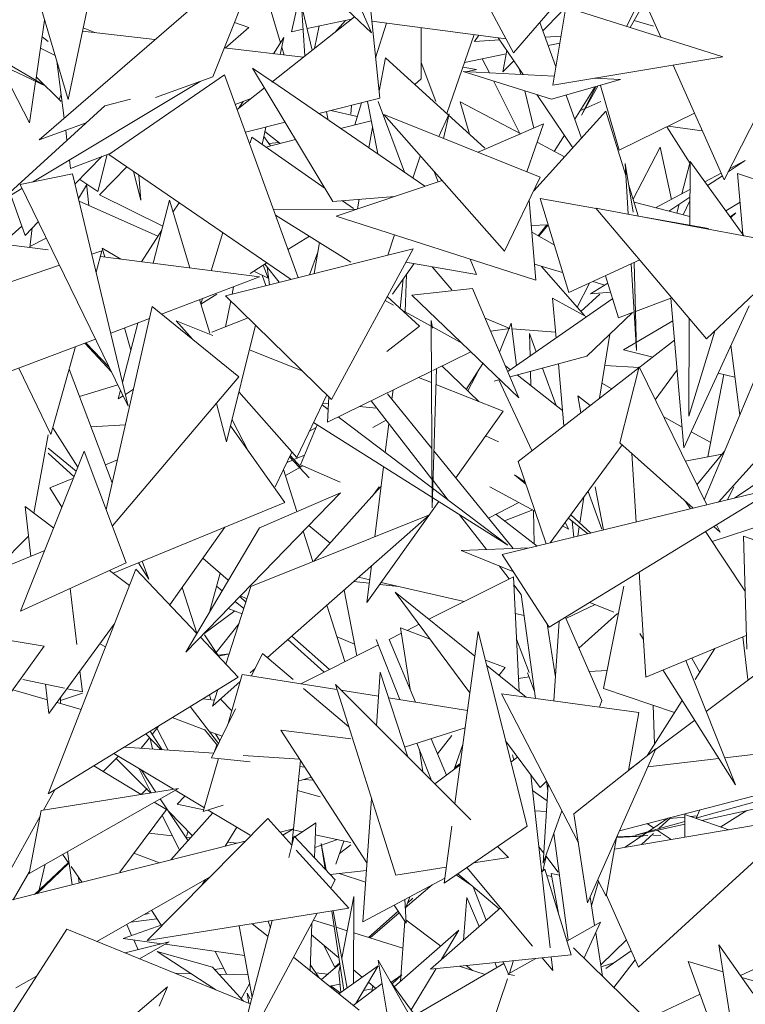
# Model space of a CAD drawing. Header units: metres. Extents: x -14.5 to 13.1, y -18.9 to 3.3.
# Tile 184 of 216: x 11.613 to 11.721, y 2.353 to 2.5. Entities that reach past the tile are written whole.
import ezdxf

# ---------------------------------------------------------------- set-up
doc = ezdxf.new("R2010")
doc.units = ezdxf.units.M
doc.layers.add('G-IMPT', color=7, linetype='Continuous', lineweight=5)
doc.layers.add('L-PLNT', color=7, linetype='Continuous', lineweight=5, true_color=0x005900)

# ---------------------------------------------------------------- blocks, each defined once
blk = doc.blocks.new('ÁRVORES ORNAMENTAIS - Pequeno e Médio Porte - Ipê-roxo-2940656-CORTE_CALÇADA')
at = {"layer": 'G-IMPT', "color": 253, "true_color": 0xaaaaaa}
for p, q in [((8.00554, 2.49539), (8.02651, 2.51986)), ((8.03103, 2.5165), (8.02238, 2.49937)), ((7.96774, 2.51425), (7.98431, 2.4984)), ((7.98431, 2.4984), (7.97725, 2.51484)), ((7.9686, 2.51175), (7.9347, 2.4824)), ((7.9686, 2.51175), (7.96063, 2.49183)), ((8.00554, 2.49539), (7.99766, 2.51011)), ((8.02906, 2.51012), (8.02296, 2.49918)), ((7.96732, 2.50856), (7.97074, 2.49693)), ((7.93905, 2.48843), (7.94302, 2.50736)), ((7.93905, 2.48843), (7.93448, 2.50391)), ((7.9724, 2.49857), (7.97356, 2.50371)), ((7.9739, 2.50254), (7.97546, 2.4958)), ((7.9739, 2.50254), (7.9744, 2.49496)), ((7.98558, 2.48864), (7.98411, 2.50261)), ((8.02513, 2.50307), (8.0275, 2.49774)), ((8.01262, 2.50151), (8.00991, 2.49872)), ((8.01334, 2.50223), (8.01139, 2.49059)), ((8.01334, 2.50223), (8.03677, 2.4948)), ((7.9357, 2.49042), (7.91939, 2.49998)), ((7.93422, 2.49128), (7.93554, 2.50029)), ((7.96387, 2.49992), (7.96602, 2.49921)), ((7.9818, 2.5008), (7.96944, 2.49105)), ((7.97471, 2.49905), (7.98135, 2.50044)), ((7.97654, 2.49943), (7.9758, 2.49606)), ((7.97884, 2.49846), (7.98044, 2.50025)), ((8.0044, 2.49752), (7.98437, 2.50014)), ((7.98495, 2.49468), (7.98656, 2.49986)), ((8.00946, 2.49996), (8.01185, 2.49333)), ((8.02356, 2.50025), (8.02643, 2.4994)), ((7.94119, 2.49866), (7.95199, 2.49738)), ((7.9413, 2.49917), (7.94303, 2.49844)), ((7.9625, 2.49613), (7.96602, 2.49921)), ((7.9724, 2.49857), (7.97414, 2.49893)), ((7.99173, 2.49918), (7.99174, 2.49151)), ((7.99559, 2.48634), (7.99964, 2.49815)), ((7.99968, 2.49709), (8.00037, 2.49805)), ((7.9357, 2.49042), (7.92261, 2.49665)), ((7.93518, 2.49779), (7.93609, 2.49712)), ((7.96969, 2.49527), (7.97124, 2.49772)), ((7.97124, 2.49772), (7.97072, 2.49515)), ((7.99968, 2.49709), (8.00349, 2.49733)), ((8.00699, 2.49216), (8.00325, 2.49767)), ((8.01026, 2.49775), (8.01261, 2.4979)), ((8.0107, 2.49651), (8.01244, 2.49686)), ((8.04773, 2.49765), (8.03696, 2.47647)), ((7.93709, 2.49504), (7.93493, 2.49611)), ((7.96236, 2.49615), (7.97413, 2.49475)), ((7.97094, 2.49625), (7.97129, 2.49509)), ((7.99822, 2.49399), (8.00445, 2.49525)), ((8.00455, 2.49576), (8.00395, 2.49256)), ((7.92868, 2.49376), (7.93329, 2.48496)), ((7.93735, 2.49416), (7.93845, 2.48565)), ((7.98547, 2.48967), (7.9864, 2.49469)), ((8.00124, 2.4812), (7.9864, 2.49469)), ((7.99173, 2.49396), (7.99391, 2.48814)), ((8.00192, 2.49242), (8.00086, 2.49453)), ((8.00558, 2.49424), (8.00395, 2.49256)), ((8.01139, 2.49059), (8.03677, 2.4948)), ((8.02936, 2.49357), (8.03696, 2.47647)), ((7.94513, 2.48021), (7.96239, 2.49214)), ((7.96239, 2.49214), (7.97338, 2.46186)), ((7.96952, 2.49111), (7.96658, 2.49312)), ((7.97857, 2.47321), (7.96658, 2.49312)), ((8.00001, 2.49291), (7.99797, 2.49326)), ((8.01121, 2.48849), (7.99803, 2.49262)), ((8.01161, 2.49192), (7.99803, 2.49262)), ((7.99845, 2.4926), (8.00001, 2.49291)), ((8.00638, 2.49306), (8.0066, 2.49218)), ((7.93329, 2.48496), (7.9342, 2.49113)), ((7.93373, 2.47612), (7.95875, 2.49115)), ((7.93803, 2.48814), (7.9343, 2.49184)), ((7.95208, 2.48872), (7.96063, 2.49183)), ((7.9923, 2.4755), (7.9696, 2.49106)), ((7.99081, 2.49068), (7.99174, 2.49151)), ((8.00648, 2.48339), (8.00254, 2.49121)), ((8.01121, 2.48849), (8.02152, 2.49141)), ((8.02152, 2.49141), (8.01757, 2.49161)), ((7.93799, 2.48926), (7.9377, 2.48847)), ((7.96835, 2.49019), (7.96426, 2.48697)), ((8.0072, 2.48974), (8.00857, 2.48418)), ((8.01438, 2.48125), (8.00901, 2.48917)), ((8.01337, 2.4891), (8.01568, 2.48269)), ((8.01466, 2.48552), (8.01769, 2.49028)), ((8.01809, 2.49044), (8.01568, 2.4861)), ((8.01783, 2.49036), (8.01568, 2.4861)), ((8.02129, 2.48087), (8.01849, 2.49055)), ((7.94452, 2.4875), (7.94837, 2.48849)), ((7.96621, 2.48855), (7.964, 2.48769)), ((7.9646, 2.48723), (7.96518, 2.48814)), ((7.98558, 2.48864), (7.97648, 2.48634)), ((7.98183, 2.48467), (7.98285, 2.48795)), ((7.98373, 2.48814), (7.98526, 2.48032)), ((7.9853, 2.48814), (7.98925, 2.47759)), ((7.99754, 2.48809), (7.99896, 2.48328)), ((7.99754, 2.48809), (8.00661, 2.48333)), ((8.01544, 2.48674), (8.01855, 2.48814)), ((7.94452, 2.4875), (7.9286, 2.47304)), ((7.97759, 2.48662), (7.97788, 2.48538)), ((7.97826, 2.48679), (7.98221, 2.48591)), ((7.98126, 2.48627), (7.98134, 2.48757)), ((8.00417, 2.46581), (7.98618, 2.48621)), ((8.00953, 2.47684), (7.98618, 2.48621)), ((7.99591, 2.48633), (7.99438, 2.48292)), ((7.99591, 2.48633), (7.99507, 2.48264)), ((8.01933, 2.48672), (8.00854, 2.47479)), ((8.02229, 2.4771), (8.01933, 2.48672)), ((8.02129, 2.48087), (8.03254, 2.48641)), ((7.9347, 2.4824), (7.94172, 2.48496)), ((7.97143, 2.48506), (7.9655, 2.48356)), ((7.98429, 2.48528), (7.97969, 2.48414)), ((8.00026, 2.48056), (8.00998, 2.48479)), ((8.00754, 2.47764), (8.00998, 2.48479)), ((7.93868, 2.48385), (7.93887, 2.48237)), ((7.96854, 2.48433), (7.96802, 2.48172)), ((7.9707, 2.48189), (7.96841, 2.48366)), ((7.98392, 2.48124), (7.98448, 2.48428)), ((8.02842, 2.48438), (8.03189, 2.47891)), ((8.03371, 2.48378), (8.02862, 2.48448)), ((7.96646, 2.48281), (7.96621, 2.48198)), ((7.96646, 2.48281), (7.97741, 2.47514)), ((7.96826, 2.48293), (7.96923, 2.48152)), ((7.973, 2.48246), (7.96855, 2.48135)), ((7.97055, 2.482), (7.96898, 2.48188)), ((8.00904, 2.48205), (8.01315, 2.47989)), ((8.0116, 2.4807), (8.01313, 2.4831)), ((7.94555, 2.4805), (7.93942, 2.47812)), ((8.0274, 2.48131), (8.02338, 2.47356)), ((8.02909, 2.47353), (8.0274, 2.48131)), ((7.93925, 2.47944), (7.93942, 2.47812)), ((7.94414, 2.47996), (7.94007, 2.47578)), ((7.94485, 2.48023), (7.94349, 2.4747)), ((7.94513, 2.48021), (7.97232, 2.46159)), ((7.99052, 2.47672), (7.99157, 2.47997)), ((8.02218, 2.47888), (8.02338, 2.47161)), ((8.02218, 2.47888), (8.02264, 2.47133)), ((8.03185, 2.47896), (8.03067, 2.47436)), ((8.03189, 2.47918), (8.03184, 2.46969)), ((8.03189, 2.47918), (8.03993, 2.4681)), ((8.03755, 2.47763), (8.0401, 2.47932)), ((8.03779, 2.47811), (8.0401, 2.47932)), ((7.93188, 2.47573), (7.93968, 2.47737)), ((7.93968, 2.47737), (7.94803, 2.44266)), ((7.9478, 2.47839), (7.94371, 2.47419)), ((7.94882, 2.47769), (7.94989, 2.4734)), ((7.99363, 2.47777), (7.99429, 2.47617)), ((8.03408, 2.47616), (8.03653, 2.47744)), ((8.04947, 2.47383), (8.03898, 2.47739)), ((8.03898, 2.47739), (8.03976, 2.46834)), ((7.94078, 2.47651), (7.94349, 2.4747)), ((7.94989, 2.4734), (7.94959, 2.47716)), ((7.99487, 2.47636), (7.97905, 2.47103)), ((8.00417, 2.46581), (8.00953, 2.47684)), ((8.03448, 2.47561), (8.0367, 2.47707)), ((7.9286, 2.47304), (7.93215, 2.47517)), ((7.93188, 2.47573), (7.94803, 2.44266)), ((7.94058, 2.47364), (7.94181, 2.47566)), ((7.94179, 2.47583), (7.94215, 2.47261)), ((8.02415, 2.47105), (8.02269, 2.47581)), ((8.02673, 2.47229), (8.03187, 2.47499)), ((7.93049, 2.47417), (7.93262, 2.46816)), ((7.94067, 2.47327), (7.95243, 2.46803)), ((7.95317, 2.46953), (7.94371, 2.47419)), ((7.95416, 2.47339), (7.95174, 2.46399)), ((7.95416, 2.47339), (7.95723, 2.46329)), ((7.9547, 2.47161), (7.95561, 2.47304)), ((7.9878, 2.47398), (7.97857, 2.47321)), ((7.97999, 2.47332), (7.98164, 2.47217)), ((7.98225, 2.47211), (7.98251, 2.47354)), ((8.00884, 2.46148), (8.00784, 2.47335)), ((8.00951, 2.47365), (8.01377, 2.45961)), ((8.00951, 2.47365), (8.01786, 2.47216)), ((8.02352, 2.47312), (8.03184, 2.47097)), ((8.0287, 2.47178), (8.03186, 2.47387)), ((8.03086, 2.47123), (8.03186, 2.4733)), ((8.03934, 2.47314), (8.03722, 2.47184)), ((7.96967, 2.47208), (7.98204, 2.47204)), ((8.03435, 2.45269), (8.01781, 2.47223)), ((8.04878, 2.46644), (8.01781, 2.47223)), ((8.03027, 2.47282), (8.02992, 2.47147)), ((8.03871, 2.47153), (8.03787, 2.47094)), ((8.03796, 2.47081), (8.03871, 2.47153)), ((7.93459, 2.47018), (7.93262, 2.46816)), ((7.96999, 2.47119), (7.98126, 2.46418)), ((8.00884, 2.46148), (7.97905, 2.47103)), ((8.02364, 2.47114), (8.03464, 2.46919)), ((7.93023, 2.46785), (7.93214, 2.46952)), ((7.9337, 2.46926), (7.93332, 2.46636)), ((7.95002, 2.46421), (7.95302, 2.46895)), ((7.96212, 2.46858), (7.96038, 2.46288)), ((8.0107, 2.46974), (8.00815, 2.46963)), ((8.00824, 2.46862), (8.0116, 2.46675)), ((8.00921, 2.46808), (8.01048, 2.46973)), ((8.00931, 2.46802), (8.0107, 2.46974)), ((7.92417, 2.46753), (7.93609, 2.466)), ((7.93334, 2.46648), (7.93579, 2.46772)), ((7.97506, 2.46804), (7.97186, 2.46603)), ((7.97575, 2.46245), (7.97659, 2.46709)), ((7.98679, 2.46521), (7.98777, 2.46823)), ((7.94258, 2.46534), (7.9441, 2.46586)), ((7.94322, 2.46268), (7.9441, 2.46586)), ((7.94451, 2.46492), (7.94414, 2.46623)), ((7.94414, 2.46623), (7.94693, 2.46461)), ((7.96252, 2.45914), (7.99053, 2.46615)), ((7.97633, 2.46566), (7.97507, 2.46228)), ((7.97837, 2.44364), (7.99053, 2.46615)), ((8.03435, 2.45269), (8.04878, 2.46644)), ((7.94386, 2.465), (7.96762, 2.46195)), ((7.98947, 2.46418), (8.00002, 2.4623)), ((7.99906, 2.46462), (8.00002, 2.4623)), ((8.01377, 2.45961), (8.02437, 2.46448)), ((8.02356, 2.46411), (8.02388, 2.45097)), ((7.92615, 2.45972), (7.93776, 2.46369)), ((7.96872, 2.46406), (7.96621, 2.46248)), ((7.96891, 2.46177), (7.96676, 2.46283)), ((7.96817, 2.46371), (7.96891, 2.46177)), ((7.97055, 2.46115), (7.96843, 2.46388)), ((7.96876, 2.46346), (7.96911, 2.46079)), ((7.99068, 2.46397), (7.98748, 2.45937)), ((7.99632, 2.46003), (7.99338, 2.46348)), ((8.00864, 2.46385), (8.01286, 2.4626)), ((8.0161, 2.45619), (8.00971, 2.46353)), ((8.0231, 2.46389), (8.02388, 2.45097)), ((7.96762, 2.46195), (7.95298, 2.45641)), ((7.96854, 2.46065), (7.96799, 2.46222)), ((7.98908, 2.46168), (7.98863, 2.45723)), ((7.98953, 2.46232), (7.98936, 2.45676)), ((8.01737, 2.46127), (8.01916, 2.46074)), ((8.01927, 2.46214), (8.02121, 2.45585)), ((7.96374, 2.46048), (7.96352, 2.45939)), ((7.99037, 2.45925), (7.99942, 2.4602)), ((8.00634, 2.44389), (7.99942, 2.4602)), ((8.01688, 2.46104), (8.01501, 2.45744)), ((8.01961, 2.46101), (8.01701, 2.45941)), ((8.02003, 2.45968), (8.01701, 2.45941)), ((7.95867, 2.45856), (7.96019, 2.45357)), ((7.96125, 2.45937), (7.95885, 2.45786)), ((7.95911, 2.45873), (7.95885, 2.45786)), ((7.97837, 2.44364), (7.96252, 2.45914)), ((7.96331, 2.45836), (7.96253, 2.4545)), ((7.98759, 2.45774), (7.98636, 2.45843)), ((7.99147, 2.45459), (7.98668, 2.45904)), ((7.99037, 2.45925), (8.00634, 2.44389)), ((8.02033, 2.45871), (8.00468, 2.44781)), ((8.01644, 2.45601), (8.01135, 2.45877)), ((8.01187, 2.45282), (8.01135, 2.45877)), ((8.0184, 2.45937), (8.01556, 2.45681)), ((8.02374, 2.4568), (8.02915, 2.45883)), ((8.02902, 2.45878), (8.03096, 2.43641)), ((7.95159, 2.45754), (7.94473, 2.42723)), ((7.95159, 2.45754), (7.96455, 2.44701)), ((7.99325, 2.45459), (7.98881, 2.45706)), ((8.03096, 2.43641), (8.04068, 2.45766)), ((8.04615, 2.45771), (8.034, 2.42867)), ((7.95118, 2.45573), (7.94541, 2.45354)), ((7.9576, 2.45266), (7.95518, 2.4554)), ((7.96063, 2.45323), (7.95518, 2.4554)), ((7.96051, 2.45369), (7.9659, 2.45583)), ((7.99338, 2.42745), (7.99324, 2.45543)), ((7.99344, 2.45428), (7.99324, 2.45543)), ((8.00498, 2.45426), (8.00129, 2.45579)), ((8.01649, 2.45012), (8.02323, 2.45661)), ((8.02121, 2.45585), (8.02353, 2.45673)), ((8.02195, 2.45105), (8.02932, 2.45538)), ((8.03176, 2.45575), (8.03169, 2.44117)), ((7.94945, 2.45507), (7.94717, 2.4462)), ((7.94841, 2.45101), (7.94748, 2.45433)), ((7.96271, 2.43732), (7.96702, 2.45474)), ((7.98664, 2.45083), (7.99147, 2.45459)), ((7.99792, 2.45199), (7.99344, 2.45448)), ((8.00498, 2.45426), (8.00212, 2.45384)), ((8.00344, 2.45072), (8.0052, 2.45503)), ((8.0052, 2.45503), (8.00599, 2.44872)), ((8.00531, 2.4542), (8.0118, 2.4537)), ((8.03557, 2.45385), (8.03169, 2.44117)), ((7.94313, 2.45268), (7.9269, 2.44653)), ((8.00621, 2.43441), (8.02957, 2.4525)), ((8.00893, 2.45077), (8.00793, 2.45348)), ((8.00793, 2.45348), (8.008, 2.45012)), ((8.01989, 2.4534), (8.01837, 2.44383)), ((7.93649, 2.4384), (7.94013, 2.45154)), ((7.94554, 2.44776), (7.94153, 2.45207)), ((7.94167, 2.45212), (7.94518, 2.44848)), ((7.97399, 2.44792), (7.96621, 2.45102)), ((8.02632, 2.44998), (8.02195, 2.45105)), ((8.05659, 2.45111), (8.03612, 2.42833)), ((8.03798, 2.45177), (8.03929, 2.44133)), ((7.99346, 2.44798), (7.99917, 2.45078)), ((8.01649, 2.45012), (8.00501, 2.44702)), ((7.93167, 2.44834), (7.93649, 2.4384)), ((7.9392, 2.44818), (7.94564, 2.43123)), ((7.99338, 2.42745), (7.99403, 2.44826)), ((7.99485, 2.44866), (8.00034, 2.44337)), ((8.00097, 2.44905), (7.99848, 2.44516)), ((8.00029, 2.44798), (7.99869, 2.44496)), ((8.00431, 2.44867), (8.00507, 2.44808)), ((8.0119, 2.44275), (8.00984, 2.44833)), ((8.01304, 2.4397), (8.01222, 2.44897)), ((8.0243, 2.44842), (8.01915, 2.44875)), ((8.02138, 2.43717), (8.02428, 2.44851)), ((8.03437, 2.4279), (8.02428, 2.44851)), ((8.02668, 2.4436), (8.02995, 2.44806)), ((7.96455, 2.44701), (7.94566, 2.42477)), ((7.97777, 2.44027), (7.99328, 2.44789)), ((7.99329, 2.44618), (7.99136, 2.44695)), ((8.0035, 2.44662), (8.00263, 2.44638)), ((8.00335, 2.44657), (8.00827, 2.43601)), ((8.00606, 2.44731), (8.01283, 2.44202)), ((8.00805, 2.44784), (8.0081, 2.44571)), ((8.03691, 2.4474), (8.03455, 2.43508)), ((8.03858, 2.44699), (8.03608, 2.4476)), ((7.94075, 2.44412), (7.94647, 2.44585)), ((7.94687, 2.44502), (7.94654, 2.44374)), ((7.9476, 2.44441), (7.94879, 2.44517)), ((7.98737, 2.4437), (7.98754, 2.44507)), ((8.004, 2.44191), (7.99395, 2.44591)), ((8.01873, 2.44607), (8.02021, 2.44526)), ((7.94654, 2.44374), (7.94727, 2.4442)), ((7.97318, 2.43498), (7.96455, 2.44477)), ((7.97318, 2.43498), (7.97766, 2.44434)), ((7.97777, 2.44027), (7.97796, 2.44404)), ((7.99334, 2.43635), (7.98672, 2.44451)), ((8.01559, 2.44168), (8.01511, 2.44421)), ((8.01511, 2.44421), (8.01695, 2.44273)), ((8.06048, 2.44374), (8.03849, 2.4289)), ((7.96271, 2.43732), (7.96117, 2.44303)), ((7.97695, 2.44286), (7.97787, 2.44217)), ((7.97791, 2.44299), (7.97705, 2.44307)), ((7.9851, 2.44238), (7.98252, 2.4426)), ((7.99336, 2.43173), (7.98427, 2.44346)), ((7.96604, 2.43581), (7.96352, 2.44061)), ((7.97935, 2.44104), (8.00468, 2.42188)), ((7.98651, 2.44057), (7.98451, 2.43946)), ((8.004, 2.44191), (7.9969, 2.43195)), ((8.02794, 2.44104), (8.03069, 2.43954)), ((7.94051, 2.43354), (7.93678, 2.43942)), ((7.94759, 2.43987), (7.94247, 2.43957)), ((7.9633, 2.4397), (7.97137, 2.42827)), ((7.97375, 2.43387), (7.97622, 2.43986)), ((7.97605, 2.43947), (7.97506, 2.43891)), ((8.00468, 2.42188), (7.97568, 2.4402)), ((7.98639, 2.43572), (7.98692, 2.44004)), ((7.93609, 2.43835), (7.93392, 2.42668)), ((8.00135, 2.4382), (8.00331, 2.43732)), ((8.03206, 2.4388), (8.03496, 2.43721)), ((7.94027, 2.43295), (7.93609, 2.43638)), ((8.011, 2.42223), (8.02173, 2.43686)), ((8.03235, 2.42741), (8.02138, 2.43717)), ((7.94146, 2.43594), (7.93196, 2.41205)), ((7.93609, 2.43565), (7.93993, 2.43208)), ((7.94772, 2.41927), (7.94146, 2.43594)), ((7.96994, 2.4306), (7.97245, 2.43581)), ((7.97505, 2.43196), (7.97211, 2.43511)), ((7.97377, 2.43354), (7.97221, 2.4353)), ((7.97276, 2.43467), (7.97435, 2.43532)), ((8.00547, 2.42139), (7.99365, 2.43597)), ((8.02383, 2.42534), (8.02318, 2.43557)), ((8.03116, 2.43446), (8.03665, 2.43547)), ((8.03703, 2.43592), (8.03289, 2.43093)), ((7.94641, 2.43463), (7.94463, 2.43389)), ((7.97409, 2.43372), (7.97148, 2.43228)), ((7.97169, 2.43423), (7.97259, 2.4346)), ((7.97375, 2.43387), (7.97967, 2.43129)), ((7.98485, 2.42316), (7.98613, 2.4336)), ((8.00621, 2.43441), (8.01038, 2.42208)), ((7.93986, 2.43192), (7.9363, 2.43045)), ((7.9732, 2.42692), (7.97119, 2.43319)), ((8.00735, 2.43103), (8.00566, 2.43239)), ((8.00726, 2.43131), (8.00566, 2.43239)), ((7.93813, 2.42756), (7.9363, 2.43045)), ((7.97573, 2.4195), (7.98566, 2.4306)), ((7.98436, 2.42914), (7.98546, 2.4306)), ((7.99577, 2.42863), (7.99351, 2.43154)), ((8.00199, 2.4306), (8.00872, 2.42699)), ((8.00382, 2.42049), (8.04485, 2.43045)), ((8.01086, 2.40963), (8.04485, 2.43045)), ((8.01898, 2.42417), (8.01773, 2.4306)), ((8.03841, 2.4306), (8.03748, 2.42866)), ((7.9797, 2.42972), (7.95661, 2.4059)), ((7.96759, 2.4245), (7.9797, 2.42972)), ((8.01604, 2.42909), (8.01542, 2.4252)), ((8.01872, 2.42431), (8.01665, 2.42992)), ((8.05703, 2.42964), (8.03517, 2.42246)), ((7.93689, 2.42444), (7.93262, 2.42766)), ((7.93348, 2.42023), (7.93262, 2.42766)), ((7.94577, 2.41772), (7.97137, 2.42827)), ((7.99437, 2.4284), (7.98364, 2.41334)), ((8.00177, 2.42595), (8.00634, 2.42827)), ((8.03194, 2.42731), (8.03119, 2.42844)), ((7.96632, 2.41571), (7.99297, 2.42643)), ((7.99297, 2.42643), (7.96879, 2.40511)), ((8.0015, 2.42124), (7.99746, 2.42645)), ((8.00906, 2.42176), (8.0029, 2.42652)), ((8.00418, 2.42554), (8.00842, 2.42715)), ((8.00851, 2.4271), (8.00862, 2.4221)), ((8.01662, 2.42359), (8.01372, 2.42593)), ((8.01709, 2.42371), (8.01407, 2.42641)), ((7.95423, 2.41297), (7.96242, 2.42458)), ((7.96759, 2.4245), (7.95661, 2.4059)), ((7.97814, 2.42219), (7.97498, 2.42486)), ((8.01286, 2.42477), (8.01373, 2.4243)), ((8.01326, 2.42531), (8.01373, 2.4243)), ((8.01451, 2.42308), (8.0143, 2.42546)), ((8.01533, 2.42463), (8.01511, 2.42323)), ((8.03637, 2.42383), (8.03542, 2.42467)), ((8.03637, 2.42383), (8.03583, 2.42492)), ((7.92789, 2.41794), (7.93313, 2.42326)), ((7.97559, 2.41944), (7.97414, 2.42398)), ((8.04007, 2.4151), (8.0342, 2.42392)), ((8.04033, 2.40638), (8.03984, 2.42325)), ((8.03984, 2.42325), (8.069, 2.41282)), ((8.00793, 2.42149), (7.99769, 2.42109)), ((7.93555, 2.42108), (7.91021, 2.4107)), ((8.00545, 2.41796), (7.99769, 2.42109)), ((8.01086, 2.40963), (8.00382, 2.42049)), ((7.94772, 2.41927), (7.93196, 2.41205)), ((7.95111, 2.41681), (7.94955, 2.41927)), ((7.95009, 2.4195), (7.95111, 2.41681)), ((7.95917, 2.41998), (7.96295, 2.41665)), ((7.98364, 2.41334), (7.98431, 2.4188)), ((8.00489, 2.41686), (8.00339, 2.4188)), ((7.94915, 2.41833), (7.93605, 2.38477)), ((7.9482, 2.41589), (7.94523, 2.41813)), ((7.94915, 2.41833), (7.95826, 2.40871)), ((7.96175, 2.41771), (7.96013, 2.41187)), ((7.98241, 2.41712), (7.98406, 2.41674)), ((8.00551, 2.41717), (7.99291, 2.41083)), ((8.00639, 2.40001), (8.00551, 2.41717)), ((8.02529, 2.40221), (8.0243, 2.41786)), ((7.96204, 2.4151), (7.96121, 2.41577)), ((7.96632, 2.41571), (7.9626, 2.40413)), ((7.98167, 2.41647), (7.98399, 2.41622)), ((7.98557, 2.41604), (7.98834, 2.41574)), ((7.98578, 2.41634), (7.99815, 2.41347)), ((8.00669, 2.41454), (8.00557, 2.41599)), ((8.01895, 2.40048), (8.02199, 2.41578)), ((7.94033, 2.40705), (7.93934, 2.41543)), ((7.95605, 2.41556), (7.95828, 2.40874)), ((7.96558, 2.41339), (7.96466, 2.41421)), ((7.96477, 2.41432), (7.96574, 2.4139)), ((7.98023, 2.4152), (7.98212, 2.40539)), ((7.99976, 2.40533), (7.98788, 2.41486)), ((7.99902, 2.39985), (7.98788, 2.41486)), ((8.00879, 2.399), (8.00669, 2.41454)), ((7.96527, 2.41244), (7.96398, 2.41351)), ((7.98037, 2.40451), (7.97767, 2.41294)), ((8.01335, 2.41094), (8.01771, 2.41303)), ((8.0205, 2.4119), (8.01692, 2.41334)), ((7.96393, 2.41207), (7.95929, 2.40867)), ((7.96503, 2.41167), (7.96294, 2.41243)), ((8.00579, 2.41169), (8.00712, 2.41138)), ((8.02103, 2.41169), (8.01527, 2.40654)), ((7.93549, 2.4068), (7.91198, 2.41082)), ((7.94593, 2.41008), (7.93619, 2.39677)), ((7.96116, 2.40587), (7.96456, 2.41021)), ((7.99143, 2.41008), (7.98963, 2.40917)), ((8.01178, 2.40218), (8.01053, 2.41015)), ((8.01233, 2.41053), (8.01155, 2.39863)), ((8.0187, 2.3987), (8.01327, 2.41111)), ((7.95939, 2.4085), (7.96166, 2.40513)), ((7.97243, 2.40832), (7.97807, 2.40335)), ((7.98879, 2.40875), (7.98695, 2.40782)), ((7.98867, 2.40954), (7.99307, 2.40786)), ((7.98867, 2.40954), (7.99008, 2.4004)), ((7.99677, 2.38328), (8.00026, 2.40899)), ((8.00755, 2.37992), (8.00026, 2.40899)), ((8.02439, 2.40869), (8.02493, 2.40783)), ((8.04027, 2.40843), (8.02529, 2.40221)), ((7.93549, 2.4068), (7.92217, 2.38842)), ((7.94379, 2.40715), (7.94463, 2.40674)), ((7.95879, 2.40816), (7.96443, 2.40221)), ((7.97726, 2.40294), (7.97184, 2.40779)), ((7.98535, 2.40702), (7.97378, 2.40119)), ((7.97919, 2.4082), (7.98179, 2.4071)), ((7.98856, 2.39883), (7.98503, 2.40782)), ((7.99091, 2.39845), (7.98695, 2.40779)), ((8.00599, 2.40784), (8.00787, 2.40289)), ((8.04759, 2.40706), (8.03429, 2.39705)), ((8.04048, 2.40183), (8.03976, 2.40822)), ((7.96307, 2.40569), (7.96143, 2.40547)), ((7.96152, 2.40534), (7.96307, 2.40569)), ((7.96805, 2.40574), (7.96641, 2.40237)), ((7.96805, 2.40574), (7.97263, 2.40183)), ((8.03265, 2.40183), (8.03556, 2.40648)), ((8.00133, 2.40472), (8.00426, 2.40361)), ((8.0074, 2.39919), (8.00153, 2.40391)), ((8.03123, 2.40468), (8.03867, 2.38611)), ((8.03213, 2.40505), (8.03332, 2.4029)), ((7.94117, 2.4), (7.9408, 2.40307)), ((7.96504, 2.40259), (7.96295, 2.39526)), ((7.96504, 2.40259), (7.97917, 2.40033)), ((7.96696, 2.4035), (7.96621, 2.40283)), ((7.98508, 2.39494), (7.98564, 2.40295)), ((7.98974, 2.39028), (7.98564, 2.40295)), ((8.00426, 2.40361), (8.00335, 2.40245)), ((8.00762, 2.40285), (8.00865, 2.40005)), ((8.01681, 2.40302), (8.01949, 2.40318)), ((8.02782, 2.40326), (8.03867, 2.38611)), ((7.93849, 2.40056), (7.93228, 2.40183)), ((7.93619, 2.39677), (7.93569, 2.40113)), ((7.96443, 2.40221), (7.93605, 2.38477)), ((7.96473, 2.40153), (7.96059, 2.39788)), ((7.98794, 2.37263), (7.97894, 2.40107)), ((7.99917, 2.38089), (7.97894, 2.40107)), ((8.00785, 2.40224), (8.00629, 2.40201)), ((7.93596, 2.39882), (7.93078, 2.4003)), ((7.94121, 2.39982), (7.93791, 2.39868)), ((7.94117, 2.4), (7.9389, 2.40047)), ((7.96015, 2.39958), (7.96037, 2.39882)), ((7.96138, 2.40034), (7.96059, 2.39788)), ((7.9742, 2.40049), (7.98094, 2.39476)), ((7.97977, 2.40023), (7.98539, 2.39933)), ((8.00371, 2.3997), (8.02424, 2.39689)), ((8.00371, 2.3997), (8.01521, 2.37747)), ((8.01895, 2.40048), (8.02957, 2.39693)), ((7.94098, 2.39738), (7.93739, 2.39841)), ((7.93789, 2.39826), (7.93792, 2.39913)), ((7.96087, 2.39876), (7.95915, 2.39897)), ((7.96178, 2.39892), (7.9635, 2.39717)), ((7.98689, 2.39909), (7.99866, 2.39721)), ((8.0187, 2.3987), (8.01834, 2.39769)), ((8.02554, 2.39052), (8.03069, 2.39872)), ((8.02657, 2.39217), (8.02635, 2.39801)), ((7.95727, 2.39781), (7.96149, 2.39226)), ((7.96401, 2.39744), (7.96046, 2.39015)), ((8.02424, 2.39689), (8.02269, 2.38825)), ((7.9546, 2.39617), (7.95956, 2.39429)), ((8.03257, 2.39575), (8.02668, 2.39132)), ((7.95063, 2.39373), (7.95289, 2.39138)), ((7.95127, 2.39412), (7.95309, 2.39136)), ((7.95158, 2.39365), (7.95258, 2.39493)), ((7.95231, 2.39458), (7.95396, 2.3913)), ((7.9594, 2.39435), (7.96135, 2.39197)), ((7.96009, 2.39409), (7.96203, 2.39336)), ((7.96168, 2.39266), (7.96102, 2.39374)), ((7.97078, 2.39426), (7.98126, 2.39297)), ((7.97078, 2.39426), (7.98364, 2.37445)), ((7.98928, 2.39173), (7.99831, 2.39462)), ((7.94996, 2.39159), (7.95119, 2.39315)), ((7.95163, 2.39147), (7.95131, 2.39302)), ((7.96124, 2.3921), (7.96086, 2.39096)), ((7.9933, 2.38674), (7.99111, 2.39232)), ((7.99552, 2.38758), (7.99322, 2.39299)), ((7.99632, 2.39349), (7.99417, 2.39076)), ((7.99669, 2.38844), (7.99797, 2.39211)), ((8.00952, 2.3857), (8.00435, 2.39266)), ((7.95476, 2.38546), (7.94586, 2.39079)), ((7.96079, 2.39082), (7.94744, 2.39176)), ((7.99147, 2.39139), (7.99199, 2.38804)), ((8.00556, 2.3898), (8.00539, 2.39061)), ((8.01455, 2.38177), (8.02676, 2.39149)), ((8.01659, 2.36848), (8.02676, 2.39149)), ((8.05158, 2.39188), (8.03705, 2.39015)), ((7.94427, 2.38811), (7.94657, 2.39037)), ((7.94624, 2.39005), (7.95132, 2.3849)), ((7.96147, 2.39005), (7.95921, 2.38211)), ((7.96046, 2.39015), (7.96621, 2.38957)), ((7.97359, 2.38992), (7.96517, 2.39051)), ((7.97243, 2.37712), (7.97371, 2.38974)), ((7.99678, 2.38872), (7.99752, 2.38927)), ((8.00515, 2.38949), (8.00614, 2.39025)), ((8.02421, 2.38946), (8.02288, 2.38846)), ((8.03618, 2.39005), (8.02556, 2.38878)), ((7.94287, 2.38895), (7.94995, 2.38468)), ((7.95143, 2.38492), (7.94964, 2.38852)), ((7.94994, 2.38835), (7.95213, 2.38503)), ((7.97362, 2.38883), (7.97435, 2.38875)), ((7.99756, 2.38908), (7.99376, 2.38628)), ((8.05625, 2.38766), (8.03273, 2.38111)), ((7.9734, 2.38665), (7.97532, 2.38726)), ((7.97426, 2.38692), (7.97562, 2.38679)), ((8.00811, 2.38759), (8.01101, 2.36175)), ((8.01045, 2.38667), (8.00952, 2.3857)), ((8.01066, 2.38524), (8.01047, 2.38663)), ((7.9555, 2.38557), (7.93321, 2.37289)), ((7.93504, 2.38229), (7.9555, 2.38557)), ((7.93706, 2.38539), (7.93538, 2.38234)), ((7.95086, 2.38556), (7.94994, 2.38469)), ((7.94995, 2.38469), (7.95086, 2.38556)), ((7.95938, 2.38269), (7.95502, 2.3853)), ((7.97326, 2.38526), (7.97667, 2.38434)), ((8.01056, 2.38374), (8.00837, 2.38526)), ((8.01072, 2.38615), (8.00994, 2.37444)), ((8.04242, 2.38472), (8.02135, 2.37925)), ((8.053, 2.38504), (8.03366, 2.38079)), ((7.95189, 2.38352), (7.95373, 2.38241)), ((7.95279, 2.38403), (7.95695, 2.37776)), ((7.95649, 2.38442), (7.95533, 2.38325)), ((7.95928, 2.38237), (7.95533, 2.38325)), ((7.98302, 2.36565), (7.98432, 2.38409)), ((7.93504, 2.38229), (7.93321, 2.37289)), ((7.94675, 2.37306), (7.95373, 2.38241)), ((7.95406, 2.38212), (7.95762, 2.37851)), ((7.96067, 2.38191), (7.95437, 2.37489)), ((7.95921, 2.38211), (7.9622, 2.38306)), ((7.96621, 2.37859), (7.95995, 2.38234)), ((8.01045, 2.38211), (8.00871, 2.38224)), ((8.01275, 2.38222), (8.00994, 2.37444)), ((8.01455, 2.38177), (8.01659, 2.36848)), ((8.03334, 2.38236), (8.03281, 2.38113)), ((8.03647, 2.37982), (8.04034, 2.38226)), ((7.93488, 2.38144), (7.92516, 2.36389)), ((7.96885, 2.3811), (7.95084, 2.36287)), ((7.95568, 2.37635), (7.9531, 2.38156)), ((7.97245, 2.3771), (7.96885, 2.3811)), ((7.976, 2.38045), (7.97253, 2.37812)), ((7.976, 2.38045), (7.9758, 2.37525)), ((8.02059, 2.37651), (8.04863, 2.38127)), ((8.03112, 2.38066), (8.02374, 2.37861)), ((8.02417, 2.35887), (8.04863, 2.38127)), ((8.02643, 2.37968), (8.02547, 2.38032)), ((8.02858, 2.38113), (8.02566, 2.37914)), ((8.02902, 2.38124), (8.0272, 2.37957)), ((8.02883, 2.38107), (8.03112, 2.38129)), ((8.03112, 2.37829), (8.03112, 2.38167)), ((8.03112, 2.38167), (8.03766, 2.37941)), ((8.03196, 2.38138), (8.03296, 2.38147)), ((7.95461, 2.37851), (7.95111, 2.37891)), ((7.95697, 2.37918), (7.95673, 2.37847)), ((7.96251, 2.37695), (7.96421, 2.37979)), ((7.97072, 2.37902), (7.97269, 2.37952)), ((7.97109, 2.37861), (7.97269, 2.37952)), ((7.97399, 2.3791), (7.97266, 2.37939)), ((7.99516, 2.37143), (7.99632, 2.37996)), ((8.00755, 2.37992), (7.99516, 2.37143)), ((8.01369, 2.3629), (8.01153, 2.37883)), ((8.02542, 2.37898), (8.02218, 2.37678)), ((8.03112, 2.38023), (8.02374, 2.37861)), ((8.02643, 2.37886), (8.02461, 2.37719)), ((8.02908, 2.37795), (8.02699, 2.37932)), ((7.93011, 2.36877), (7.96549, 2.3777)), ((7.95734, 2.3782), (7.9566, 2.37828)), ((7.96429, 2.3774), (7.96288, 2.37756)), ((7.9728, 2.37844), (7.97198, 2.37528)), ((7.97893, 2.37193), (7.9728, 2.37844)), ((7.97924, 2.37793), (7.97586, 2.37676)), ((7.98126, 2.37748), (7.97594, 2.37866)), ((7.98018, 2.37772), (7.97903, 2.37425)), ((8.02091, 2.37825), (8.01934, 2.36949)), ((8.0209, 2.37823), (8.02486, 2.37846)), ((8.02094, 2.37834), (8.02559, 2.37853)), ((8.02643, 2.37855), (8.02751, 2.37861)), ((8.02643, 2.37856), (8.02751, 2.37861)), ((7.93967, 2.37118), (7.93895, 2.37616)), ((7.94887, 2.37591), (7.95267, 2.37447)), ((7.98093, 2.36768), (7.97309, 2.37638)), ((7.97743, 2.37353), (7.97684, 2.37733)), ((7.97754, 2.37341), (7.97684, 2.37733)), ((7.97957, 2.37588), (7.98126, 2.37714)), ((8.0048, 2.37526), (8.00315, 2.37691)), ((8.00932, 2.37685), (8.01004, 2.3759)), ((7.93908, 2.37451), (7.93401, 2.36975)), ((7.93922, 2.3743), (7.93822, 2.37574)), ((7.99956, 2.37445), (8.0048, 2.37526)), ((8.00992, 2.37327), (8.0104, 2.37543)), ((8.01033, 2.37552), (8.0122, 2.37306)), ((7.93322, 2.37306), (7.93085, 2.36896)), ((7.93436, 2.36984), (7.93915, 2.3744)), ((7.93472, 2.37042), (7.93563, 2.37427)), ((7.94113, 2.37155), (7.93948, 2.37393)), ((7.98356, 2.37334), (7.97817, 2.37274)), ((7.98794, 2.37263), (7.99549, 2.37381)), ((7.99858, 2.37378), (8.00836, 2.36203)), ((8.00968, 2.37306), (8.01021, 2.37353)), ((8.01411, 2.36073), (8.01021, 2.37353)), ((7.94061, 2.3723), (7.9407, 2.37144)), ((7.94334, 2.36272), (7.96024, 2.37239)), ((7.95907, 2.37121), (7.95954, 2.37199)), ((7.97893, 2.37193), (7.97824, 2.37066)), ((7.98343, 2.37156), (7.97949, 2.37289)), ((7.98302, 2.36565), (7.99527, 2.37219)), ((7.99697, 2.37267), (7.99922, 2.37112)), ((7.9972, 2.37283), (8.0034, 2.36758)), ((8.0105, 2.37257), (8.01125, 2.37244)), ((8.01237, 2.3726), (8.01117, 2.37288)), ((8.01117, 2.37288), (8.01224, 2.36688)), ((8.01819, 2.3717), (8.01716, 2.36805)), ((8.01809, 2.37189), (8.01934, 2.36949)), ((7.99337, 2.37118), (7.98936, 2.36775)), ((8.00147, 2.36589), (7.99952, 2.37086)), ((7.97989, 2.36025), (7.9817, 2.36946)), ((7.98163, 2.35644), (7.9817, 2.36946)), ((7.9893, 2.36901), (7.98948, 2.36544)), ((7.98942, 2.36763), (7.99003, 2.3694)), ((7.9897, 2.36845), (7.99052, 2.36917)), ((7.99854, 2.36927), (7.99806, 2.36291)), ((8.0004, 2.36496), (7.99854, 2.36927)), ((8.01763, 2.36511), (8.01696, 2.36933)), ((8.01938, 2.36973), (8.02417, 2.35887)), ((7.98093, 2.36768), (7.95084, 2.36287)), ((7.95291, 2.36516), (7.95151, 2.36739)), ((7.98021, 2.35543), (7.97839, 2.36727)), ((7.98068, 2.35577), (7.97863, 2.36731)), ((7.98389, 2.36332), (7.98832, 2.36723)), ((7.98772, 2.36816), (7.98948, 2.36544)), ((7.99312, 2.3586), (8.0036, 2.36775)), ((7.95231, 2.36612), (7.94839, 2.36561)), ((7.95038, 2.36675), (7.95115, 2.36692)), ((7.97623, 2.36693), (7.96371, 2.34367)), ((7.96951, 2.36585), (7.96371, 2.34367)), ((7.96923, 2.36477), (7.96889, 2.36575)), ((7.97875, 2.36495), (7.97569, 2.36592)), ((7.98848, 2.36699), (7.98412, 2.36325)), ((7.98929, 2.36574), (7.98868, 2.35679)), ((7.98946, 2.36595), (7.99466, 2.36201)), ((8.01852, 2.36561), (8.01348, 2.36279)), ((8.01852, 2.36561), (8.01606, 2.36026)), ((7.93883, 2.36456), (7.92931, 2.34975)), ((7.93883, 2.36456), (7.96621, 2.3534)), ((7.94727, 2.36318), (7.9532, 2.36526)), ((7.9478, 2.36527), (7.94853, 2.36362)), ((7.9665, 2.35434), (7.96456, 2.36506)), ((7.96889, 2.36346), (7.96653, 2.36538)), ((7.97542, 2.36542), (7.97515, 2.3584)), ((7.98069, 2.36433), (7.97907, 2.36485)), ((7.98772, 2.35595), (7.99739, 2.36439)), ((7.99739, 2.36439), (7.99479, 2.36006)), ((7.95299, 2.36237), (7.94727, 2.36318)), ((7.94755, 2.36101), (7.95414, 2.36266)), ((7.94883, 2.36296), (7.94948, 2.36149)), ((7.9497, 2.36013), (7.95414, 2.36266)), ((7.97535, 2.36371), (7.97947, 2.36029)), ((7.98901, 2.3617), (7.98167, 2.36402)), ((8.01882, 2.35754), (8.0178, 2.36403)), ((8.02237, 2.36295), (8.01855, 2.35921)), ((7.96108, 2.35549), (7.95234, 2.36121)), ((7.95234, 2.36121), (7.96059, 2.35889)), ((7.96536, 2.36063), (7.95351, 2.3623)), ((7.96276, 2.35779), (7.96101, 2.36124)), ((7.97887, 2.35889), (7.97714, 2.36223)), ((8.02447, 2.35197), (8.0145, 2.36179)), ((8.02309, 2.36133), (8.01929, 2.35868)), ((8.04126, 2.35501), (8.03619, 2.36223)), ((8.04022, 2.33649), (8.03619, 2.36223)), ((8.04761, 2.36145), (8.03942, 2.35764)), ((7.98247, 2.35247), (7.9727, 2.36037)), ((7.99425, 2.34429), (7.98533, 2.35991)), ((7.98751, 2.34674), (7.98533, 2.35991)), ((7.99312, 2.3586), (8.01411, 2.36073)), ((8.00886, 2.36019), (8.00468, 2.35785)), ((8.00491, 2.35798), (8.00554, 2.35986)), ((8.00981, 2.36029), (8.01138, 2.3584)), ((8.01116, 2.36043), (8.01138, 2.3584)), ((8.02368, 2.35999), (8.02052, 2.35586)), ((8.03682, 2.35819), (8.03161, 2.35975)), ((8.03465, 2.3513), (8.03161, 2.35975)), ((7.96523, 2.3538), (7.96059, 2.35889)), ((7.96227, 2.35875), (7.96089, 2.35856)), ((7.97653, 2.35728), (7.97518, 2.3593)), ((7.97961, 2.35938), (7.97685, 2.35702)), ((7.97887, 2.35889), (7.97958, 2.35952)), ((7.98531, 2.35907), (7.97947, 2.3549)), ((7.97947, 2.35813), (7.97965, 2.35907)), ((7.98164, 2.35848), (7.98295, 2.35739)), ((7.982, 2.35346), (7.98531, 2.35907)), ((7.99397, 2.35868), (7.99026, 2.3525)), ((8.00409, 2.35942), (7.99083, 2.35171)), ((8.0013, 2.3578), (7.99742, 2.35903)), ((7.99844, 2.35914), (7.99941, 2.3584)), ((8.00305, 2.35882), (8.00273, 2.35957)), ((8.00483, 2.35773), (8.00397, 2.3597)), ((8.0205, 2.35952), (8.0186, 2.35895)), ((7.93126, 2.3558), (7.93432, 2.35755)), ((7.95501, 2.35797), (7.95738, 2.35791)), ((7.96157, 2.35782), (7.96589, 2.35772)), ((7.97602, 2.35804), (7.9778, 2.35783)), ((7.97947, 2.35813), (7.97974, 2.35509)), ((7.9871, 2.3568), (7.99896, 2.34062)), ((7.98888, 2.35776), (7.98723, 2.35662)), ((7.98888, 2.35776), (7.98739, 2.35641)), ((8.00096, 2.34627), (8.00463, 2.35715)), ((8.00468, 2.35785), (8.00569, 2.35765)), ((8.04342, 2.35621), (8.03961, 2.35735)), ((7.95386, 2.35595), (7.93278, 2.33789)), ((7.95386, 2.35595), (7.95262, 2.35308)), ((7.96489, 2.35417), (7.96613, 2.35641)), ((7.97806, 2.35604), (7.97963, 2.35636)), ((7.97828, 2.35609), (7.97966, 2.35503)), ((7.98161, 2.35316), (7.9859, 2.35644)), ((7.98313, 2.35538), (7.98445, 2.35567)), ((7.98387, 2.35663), (7.98496, 2.35572)), ((7.98439, 2.35528), (7.98452, 2.35609)), ((7.96621, 2.35414), (7.96577, 2.35498)), ((7.966, 2.35349), (7.96577, 2.35498)), ((8.03338, 2.35483), (8.01219, 2.34496))]:
    blk.add_line(p, q, dxfattribs=at)

msp = doc.modelspace()

# ---------------------------------------------------------------- block references
at = {"layer": 'L-PLNT', "color": 253, "true_color": 0xaaaaaa}
msp.add_blockref('ÁRVORES ORNAMENTAIS - Pequeno e Médio Porte - Ipê-roxo-2940656-CORTE_CALÇADA', (3.68079, 0), dxfattribs=at)

doc.saveas('drawing.dxf')
